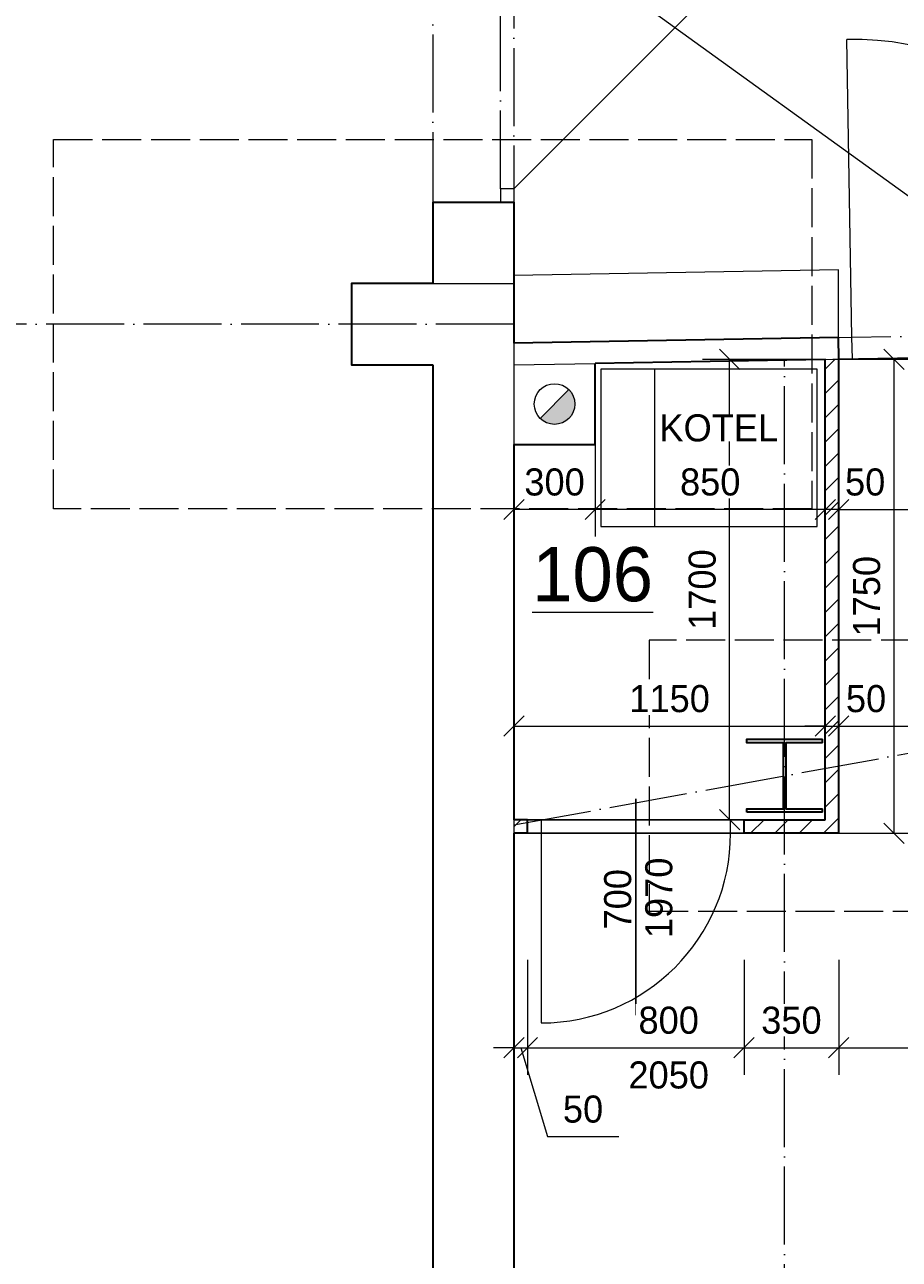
# Model space of a CAD drawing. Header units: millimetres. Extents: x -291499 to 405099, y -171163 to 417446.
# Tile 4 of 256: x -272012 to -268781, y 47467 to 52024. Entities that reach past the tile are written whole.
import ezdxf
from ezdxf.enums import TextEntityAlignment as Align

# ---------------------------------------------------------------- set-up
doc = ezdxf.new("R2010")
doc.units = ezdxf.units.MM
doc.header["$LTSCALE"] = 12
doc.header["$PDMODE"] = 35
doc.header["$PDSIZE"] = -4
for name, pattern in [('ACAD_ISO02W100', [15, 12, -3]), ('ACAD_ISO04W100', [30, 24, -3, 0, -3]), ('ACAD_ISO10W100', [18, 12, -3, 0, -3])]:
    doc.linetypes.add(name, pattern=pattern)
for name, color, linetype, lineweight in [('koty', 6, 'Continuous', 9), ('NS_tlusta', 10, 'Continuous', 15), ('NS_velmi_tlusta', 10, 'Continuous', 35), ('tenka', 6, 'Continuous', 9), ('text', 6, 'Continuous', 9), ('tlusta', 7, 'Continuous', 15), ('velmi_tlusta', 4, 'Continuous', 35)]:
    doc.layers.add(name, color=color, linetype=linetype, lineweight=lineweight)
doc.layers.add('netisk', color=30, linetype='Continuous', plot=False)
doc.layers.add('popisky', color=6, linetype='Continuous')
doc.layers.add('zarizovaci predmety', color=10, linetype='Continuous', lineweight=9, transparency=0.3)
doc.styles.add('laplan', font='txt', dxfattribs={"height": 2})
doc.styles.add('laplan bold', font='txt', dxfattribs={"height": 2})
doc.styles.add('laplan N', font='txt')
doc.dimstyles.new('laplan', dxfattribs={"dimscale": 0, "dimtxt": 2, "dimasz": 1.5, "dimexe": 2, "dimexo": 0, "dimgap": 1, "dimtad": 1, "dimdec": 0, "dimrnd": 5, "dimzin": 1, "dimtxsty": 'laplan', "dimblk": 'OBLIQUE', "dimcen": 2, "dimclrd": 256, "dimclre": 256, "dimclrt": 256, "dimadec": 0, "dimazin": 0, "dimtfac": 1, "dimtdec": 0, "dimtmove": 1, "dimatfit": 2, "dimfxl": 6.5, "dimfxlon": 1, "dimtfill": 1, "dimlwd": 13, "dimlwe": -1, "dimarcsym": 0})

# ---------------------------------------------------------------- blocks, each defined once
blk = doc.blocks.new('*U1793')
at = {"layer": 'NS_tlusta', "linetype": 'ByBlock'}
for p, q in [((-550, 80), (-550, 1180)), ((-600, 80), (-550, 80)), ((-550, 0), (-550, 80)), ((550, 80), (550, 0)), ((550, 80), (600, 80)), ((550, 0), (600, 0)), ((-600, 0), (-550, 0))]:
    blk.add_line(p, q, dxfattribs=at)
at = {"layer": 'NS_tlusta', "linetype": 'ACAD_ISO10W100'}
for p, q in [((-550, 80), (550, 80)), ((-550, 0), (550, 0))]:
    blk.add_line(p, q, dxfattribs=at)
at = {"layer": 'NS_tlusta', "linetype": 'ByBlock'}
blk.add_arc((-550, 80), 1100, 0, 90, dxfattribs=at)
at = {"layer": 'popisky'}
blk.add_line((0, -77.5), (0, 1151.4), dxfattribs=at)
at = {"layer": 'popisky', "style": 'laplan N', "flags": 8}
blk.add_attdef('SIRKA', text='', height=100, rotation=90, dxfattribs=at).set_placement((13, 527.9), align=Align.BOTTOM_CENTER)
blk.add_attdef('VYSKA', text='', height=100, rotation=90, dxfattribs=at).set_placement((34.8, 519.9), align=Align.TOP_CENTER)
blk = doc.blocks.new('_OBLIQUE')
at = {"color": 0, "linetype": 'ByBlock'}
blk.add_line((-0.5, -0.5), (0.5, 0.5), dxfattribs=at)
blk = doc.blocks.new('*D67')
at = {"layer": 'Defpoints', "color": 0, "transparency": 16777216}
for p in [(-270145.7, 53027.7), (-270205, 51369.1), (-267656.9, 50894)]:
    blk.add_point(p, dxfattribs=at)
at = {"layer": 'koty', "transparency": 16777216}
for p, q in [((-270157.3, 52702.9), (-270142.1, 53127.6)), ((-267595.5, 52611.3), (-267580.3, 53036.1))]:
    blk.add_line(p, q, dxfattribs=at)
at = {"layer": 'koty', "lineweight": 13, "transparency": 16777216}
blk.add_line((-267583.9, 52936.1), (-270145.7, 53027.7), dxfattribs=at)
at = {"layer": 'koty', "lineweight": 13, "transparency": 16777216, "xscale": 75, "yscale": 75, "zscale": 75}
for p, rotation in [((-270145.7, 53027.7), 177.9539077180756), ((-267583.9, 52936.1), 357.9539077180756)]:
    blk.add_blockref('_OBLIQUE', p, dxfattribs=dict(at, rotation=rotation))
at = {"layer": 'koty', "transparency": 16777216, "insert": (-268861.2, 53082.8), "char_height": 100, "attachment_point": 5, "rotation": 357.9539, "style": 'laplan', "bg_fill": 3, "box_fill_scale": 1.1, "bg_fill_color": 256, "bg_fill_true_color": 13158600, "bg_fill_transparency": 0}
blk.add_mtext('2565', dxfattribs=at)
blk = doc.blocks.new('ad_kotel')
at = {"layer": 'zarizovaci predmety', "ltscale": 15}
blk.add_line((0, -200), (580, -200), dxfattribs=at)
blk.add_lwpolyline([(0, 0), (0, -800), (580, -800), (580, 0)], close=True, dxfattribs=at)
blk = doc.blocks.new('*U1795')
at = {"layer": 'NS_tlusta', "linetype": 'ByBlock'}
for p, q in [((-400, 0), (-350, 0)), ((-350, 0), (-350, -50)), ((350, -50), (350, 0)), ((350, 0), (400, 0)), ((-400, -50), (-350, -50)), ((-350, -50), (-350, -750)), ((350, -50), (400, -50))]:
    blk.add_line(p, q, dxfattribs=at)
at = {"layer": 'NS_tlusta', "linetype": 'ACAD_ISO10W100'}
for p, q in [((-350, 0), (350, 0)), ((-350, -50), (350, -50))]:
    blk.add_line(p, q, dxfattribs=at)
at = {"layer": 'NS_tlusta', "linetype": 'ByBlock'}
blk.add_arc((-350, -50), 700, 270, 0, dxfattribs=at)
at = {"layer": 'popisky'}
blk.add_line((0, 77.5), (0, -721.4), dxfattribs=at)
at = {"layer": 'popisky', "style": 'laplan N', "flags": 8}
blk.add_attdef('VYSKA', text='', height=100, rotation=90, dxfattribs=at).set_placement((34.8, -288.4), align=Align.TOP_CENTER)
blk.add_attdef('SIRKA', text='', height=100, rotation=90, dxfattribs=at).set_placement((13, -295), align=Align.BOTTOM_CENTER)
blk = doc.blocks.new('*D128')
at = {"layer": 'Defpoints', "color": 0, "transparency": 16777216}
for p in [(-270205, 49066.9), (-270155, 49066.9), (-270155, 48247.9)]:
    blk.add_point(p, dxfattribs=at)
at = {"layer": 'koty', "transparency": 16777216}
for p, q in [((-270205, 48572.9), (-270205, 48147.9)), ((-270155, 48572.9), (-270155, 48147.9))]:
    blk.add_line(p, q, dxfattribs=at)
at = {"layer": 'koty', "lineweight": 13, "transparency": 16777216}
for p, q in [((-270205, 48247.9), (-270280, 48247.9)), ((-270205, 48247.9), (-270155, 48247.9)), ((-270205, 48247.9), (-270155, 48247.9)), ((-270180, 48247.9), (-270081.6, 47919.9)), ((-270155, 48247.9), (-270080, 48247.9)), ((-270081.6, 47919.9), (-269818.1, 47919.9))]:
    blk.add_line(p, q, dxfattribs=at)
at = {"layer": 'koty', "lineweight": 13, "transparency": 16777216, "xscale": 75, "yscale": 75, "zscale": 75}
blk.add_blockref('_OBLIQUE', (-270205, 48247.9), dxfattribs=at)
at = {"layer": 'koty', "lineweight": 13, "transparency": 16777216, "xscale": 75, "yscale": 75, "zscale": 75, "rotation": 180}
blk.add_blockref('_OBLIQUE', (-270155, 48247.9), dxfattribs=at)
at = {"layer": 'koty', "transparency": 16777216, "insert": (-269949.8, 48020.9), "char_height": 100, "attachment_point": 5, "style": 'laplan', "bg_fill": 3, "box_fill_scale": 1.1, "bg_fill_color": 256, "bg_fill_true_color": 13158600, "bg_fill_transparency": 0}
blk.add_mtext('50', dxfattribs=at)
blk = doc.blocks.new('*D129')
at = {"layer": 'Defpoints', "color": 0, "transparency": 16777216}
for p in [(-270155, 49067.1), (-269355, 49067.1), (-269355, 48247.9)]:
    blk.add_point(p, dxfattribs=at)
at = {"layer": 'koty', "transparency": 16777216}
for p, q in [((-270155, 48572.9), (-270155, 48147.9)), ((-269355, 48572.9), (-269355, 48147.9))]:
    blk.add_line(p, q, dxfattribs=at)
at = {"layer": 'koty', "lineweight": 13, "transparency": 16777216}
blk.add_line((-270155, 48247.9), (-269355, 48247.9), dxfattribs=at)
at = {"layer": 'koty', "lineweight": 13, "transparency": 16777216, "xscale": 75, "yscale": 75, "zscale": 75, "rotation": 180}
blk.add_blockref('_OBLIQUE', (-270155, 48247.9), dxfattribs=at)
at = {"layer": 'koty', "lineweight": 13, "transparency": 16777216, "xscale": 75, "yscale": 75, "zscale": 75}
blk.add_blockref('_OBLIQUE', (-269355, 48247.9), dxfattribs=at)
at = {"layer": 'koty', "transparency": 16777216, "char_height": 100, "attachment_point": 5, "style": 'laplan', "bg_fill": 3, "box_fill_scale": 1.1, "bg_fill_color": 256, "bg_fill_true_color": 13158600, "bg_fill_transparency": 0}
for s, insert in [('800', (-269633.4, 48349)), ('2050', (-269633.4, 48146.9))]:
    blk.add_mtext(s, dxfattribs=dict(at, insert=insert))
blk = doc.blocks.new('*D130')
at = {"layer": 'Defpoints', "color": 0, "transparency": 16777216}
for p in [(-269355, 49067.1), (-269005, 49067.1), (-269005, 48247.9)]:
    blk.add_point(p, dxfattribs=at)
at = {"layer": 'koty', "transparency": 16777216}
for p, q in [((-269355, 48572.9), (-269355, 48147.9)), ((-269005, 48572.9), (-269005, 48147.9))]:
    blk.add_line(p, q, dxfattribs=at)
at = {"layer": 'koty', "lineweight": 13, "transparency": 16777216}
blk.add_line((-269355, 48247.9), (-269005, 48247.9), dxfattribs=at)
at = {"layer": 'koty', "lineweight": 13, "transparency": 16777216, "xscale": 75, "yscale": 75, "zscale": 75, "rotation": 180}
blk.add_blockref('_OBLIQUE', (-269355, 48247.9), dxfattribs=at)
at = {"layer": 'koty', "lineweight": 13, "transparency": 16777216, "xscale": 75, "yscale": 75, "zscale": 75}
blk.add_blockref('_OBLIQUE', (-269005, 48247.9), dxfattribs=at)
at = {"layer": 'koty', "transparency": 16777216, "insert": (-269180, 48348.9), "char_height": 100, "attachment_point": 5, "style": 'laplan', "bg_fill": 3, "box_fill_scale": 1.1, "bg_fill_color": 256, "bg_fill_true_color": 13158600, "bg_fill_transparency": 0}
blk.add_mtext('350', dxfattribs=at)
blk = doc.blocks.new('*D131')
at = {"layer": 'Defpoints', "color": 0, "transparency": 16777216}
for p in [(-269005, 49039.6), (-267705, 48729.1), (-267705, 48247.9)]:
    blk.add_point(p, dxfattribs=at)
at = {"layer": 'koty', "transparency": 16777216}
for p, q in [((-269005, 48572.9), (-269005, 48147.9)), ((-267705, 48572.9), (-267705, 48147.9))]:
    blk.add_line(p, q, dxfattribs=at)
at = {"layer": 'koty', "lineweight": 13, "transparency": 16777216}
blk.add_line((-269005, 48247.9), (-267705, 48247.9), dxfattribs=at)
at = {"layer": 'koty', "lineweight": 13, "transparency": 16777216, "xscale": 75, "yscale": 75, "zscale": 75, "rotation": 180}
blk.add_blockref('_OBLIQUE', (-269005, 48247.9), dxfattribs=at)
at = {"layer": 'koty', "lineweight": 13, "transparency": 16777216, "xscale": 75, "yscale": 75, "zscale": 75}
blk.add_blockref('_OBLIQUE', (-267705, 48247.9), dxfattribs=at)
at = {"layer": 'koty', "transparency": 16777216, "insert": (-268355, 48348.9), "char_height": 100, "attachment_point": 5, "style": 'laplan', "bg_fill": 3, "box_fill_scale": 1.1, "bg_fill_color": 256, "bg_fill_true_color": 13158600, "bg_fill_transparency": 0}
blk.add_mtext('1300', dxfattribs=at)
blk = doc.blocks.new('*D146')
at = {"layer": 'Defpoints', "color": 0, "transparency": 16777216}
for p in [(-269027.3, 50789.6), (-268800.7, 50789.6), (-269107.8, 49039.6)]:
    blk.add_point(p, dxfattribs=at)
at = {"layer": 'koty', "transparency": 16777216}
for p, q in [((-269027.3, 50789.6), (-268700.7, 50789.6)), ((-269107.8, 49039.6), (-268700.7, 49039.6))]:
    blk.add_line(p, q, dxfattribs=at)
at = {"layer": 'koty', "lineweight": 13, "transparency": 16777216}
blk.add_line((-268800.7, 49039.6), (-268800.7, 50789.6), dxfattribs=at)
at = {"layer": 'koty', "lineweight": 13, "transparency": 16777216, "xscale": 75, "yscale": 75, "zscale": 75}
for p, rotation in [((-268800.7, 50789.6), 90), ((-268800.7, 49039.6), 270)]:
    blk.add_blockref('_OBLIQUE', p, dxfattribs=dict(at, rotation=rotation))
at = {"layer": 'koty', "transparency": 16777216, "insert": (-268901.7, 49914.6), "char_height": 100, "attachment_point": 5, "rotation": 90, "style": 'laplan', "bg_fill": 3, "box_fill_scale": 1.1, "bg_fill_color": 256, "bg_fill_true_color": 13158600, "bg_fill_transparency": 0}
blk.add_mtext('1750', dxfattribs=at)
blk = doc.blocks.new('*D155')
at = {"layer": 'Defpoints', "color": 0, "transparency": 16777216}
for p in [(-267805.1, 50593.9), (-269005, 50573.4), (-267805.1, 50234.8)]:
    blk.add_point(p, dxfattribs=at)
at = {"layer": 'koty', "transparency": 16777216}
for p, q in [((-269005, 50559.8), (-269005, 50134.8)), ((-267805.1, 50559.8), (-267805.1, 50134.8))]:
    blk.add_line(p, q, dxfattribs=at)
at = {"layer": 'koty', "lineweight": 13, "transparency": 16777216}
blk.add_line((-269005, 50234.8), (-267805.1, 50234.8), dxfattribs=at)
at = {"layer": 'koty', "lineweight": 13, "transparency": 16777216, "xscale": 75, "yscale": 75, "zscale": 75, "rotation": 180}
blk.add_blockref('_OBLIQUE', (-269005, 50234.8), dxfattribs=at)
at = {"layer": 'koty', "lineweight": 13, "transparency": 16777216, "xscale": 75, "yscale": 75, "zscale": 75}
blk.add_blockref('_OBLIQUE', (-267805.1, 50234.8), dxfattribs=at)
at = {"layer": 'koty', "transparency": 16777216, "char_height": 100, "attachment_point": 5, "style": 'laplan', "bg_fill": 3, "box_fill_scale": 1.1, "bg_fill_color": 256, "bg_fill_true_color": 13158600, "bg_fill_transparency": 0}
for s, insert in [('1200', (-268357.4, 50335.8)), ('2050', (-268357.4, 50133.8))]:
    blk.add_mtext(s, dxfattribs=dict(at, insert=insert))
blk = doc.blocks.new('*D160')
at = {"layer": 'Defpoints', "color": 0, "transparency": 16777216}
for p in [(-269055, 50788.8), (-269005, 50573.4), (-269055, 50234.8)]:
    blk.add_point(p, dxfattribs=at)
at = {"layer": 'koty', "transparency": 16777216}
for p, q in [((-269055, 50559.8), (-269055, 50134.8)), ((-269005, 50559.8), (-269005, 50134.8))]:
    blk.add_line(p, q, dxfattribs=at)
at = {"layer": 'koty', "lineweight": 13, "transparency": 16777216}
for p, q in [((-269055, 50234.8), (-269130, 50234.8)), ((-269005, 50234.8), (-269055, 50234.8)), ((-269005, 50234.8), (-268930, 50234.8))]:
    blk.add_line(p, q, dxfattribs=at)
at = {"layer": 'koty', "lineweight": 13, "transparency": 16777216, "xscale": 75, "yscale": 75, "zscale": 75}
blk.add_blockref('_OBLIQUE', (-269055, 50234.8), dxfattribs=at)
at = {"layer": 'koty', "lineweight": 13, "transparency": 16777216, "xscale": 75, "yscale": 75, "zscale": 75, "rotation": 180}
blk.add_blockref('_OBLIQUE', (-269005, 50234.8), dxfattribs=at)
at = {"layer": 'koty', "transparency": 16777216, "insert": (-268907.7, 50335.8), "char_height": 100, "attachment_point": 5, "style": 'laplan', "bg_fill": 3, "box_fill_scale": 1.1, "bg_fill_color": 256, "bg_fill_true_color": 13158600, "bg_fill_transparency": 0}
blk.add_mtext('50', dxfattribs=at)
blk = doc.blocks.new('*D161')
at = {"layer": 'Defpoints', "color": 0, "transparency": 16777216}
for p in [(-269055, 50788.8), (-269905, 50474.2), (-269905, 50234.8)]:
    blk.add_point(p, dxfattribs=at)
at = {"layer": 'koty', "transparency": 16777216}
for p, q in [((-269055, 50559.8), (-269055, 50134.8)), ((-269905, 50474.2), (-269905, 50134.8))]:
    blk.add_line(p, q, dxfattribs=at)
at = {"layer": 'koty', "lineweight": 13, "transparency": 16777216}
blk.add_line((-269055, 50234.8), (-269905, 50234.8), dxfattribs=at)
at = {"layer": 'koty', "lineweight": 13, "transparency": 16777216, "xscale": 75, "yscale": 75, "zscale": 75, "rotation": 180}
blk.add_blockref('_OBLIQUE', (-269905, 50234.8), dxfattribs=at)
at = {"layer": 'koty', "lineweight": 13, "transparency": 16777216, "xscale": 75, "yscale": 75, "zscale": 75}
blk.add_blockref('_OBLIQUE', (-269055, 50234.8), dxfattribs=at)
at = {"layer": 'koty', "transparency": 16777216, "insert": (-269480, 50335.9), "char_height": 100, "attachment_point": 5, "style": 'laplan', "bg_fill": 3, "box_fill_scale": 1.1, "bg_fill_color": 256, "bg_fill_true_color": 13158600, "bg_fill_transparency": 0}
blk.add_mtext('850', dxfattribs=at)
blk = doc.blocks.new('*D162')
at = {"layer": 'Defpoints', "color": 0, "transparency": 16777216}
for p in [(-270205, 50474.2), (-269905, 50474.2), (-270205, 50234.8)]:
    blk.add_point(p, dxfattribs=at)
at = {"layer": 'koty', "transparency": 16777216}
for p, q in [((-270205, 50474.2), (-270205, 50134.8)), ((-269905, 50474.2), (-269905, 50134.8))]:
    blk.add_line(p, q, dxfattribs=at)
at = {"layer": 'koty', "lineweight": 13, "transparency": 16777216}
blk.add_line((-269905, 50234.8), (-270205, 50234.8), dxfattribs=at)
at = {"layer": 'koty', "lineweight": 13, "transparency": 16777216, "xscale": 75, "yscale": 75, "zscale": 75, "rotation": 180}
blk.add_blockref('_OBLIQUE', (-270205, 50234.8), dxfattribs=at)
at = {"layer": 'koty', "lineweight": 13, "transparency": 16777216, "xscale": 75, "yscale": 75, "zscale": 75}
blk.add_blockref('_OBLIQUE', (-269905, 50234.8), dxfattribs=at)
at = {"layer": 'koty', "transparency": 16777216, "insert": (-270055, 50335.8), "char_height": 100, "attachment_point": 5, "style": 'laplan', "bg_fill": 3, "box_fill_scale": 1.1, "bg_fill_color": 256, "bg_fill_true_color": 13158600, "bg_fill_transparency": 0}
blk.add_mtext('300', dxfattribs=at)
blk = doc.blocks.new('*D163')
at = {"layer": 'Defpoints', "color": 0, "transparency": 16777216}
for p in [(-269055, 49435.1), (-270205, 48977.9), (-269055, 48977.9)]:
    blk.add_point(p, dxfattribs=at)
at = {"layer": 'koty', "transparency": 16777216}
for p, q in [((-270205, 49110.1), (-270205, 49535.1)), ((-269055, 49110.1), (-269055, 49535.1))]:
    blk.add_line(p, q, dxfattribs=at)
at = {"layer": 'koty', "lineweight": 13, "transparency": 16777216}
blk.add_line((-270205, 49435.1), (-269055, 49435.1), dxfattribs=at)
at = {"layer": 'koty', "lineweight": 13, "transparency": 16777216, "xscale": 75, "yscale": 75, "zscale": 75, "rotation": 180}
blk.add_blockref('_OBLIQUE', (-270205, 49435.1), dxfattribs=at)
at = {"layer": 'koty', "lineweight": 13, "transparency": 16777216, "xscale": 75, "yscale": 75, "zscale": 75}
blk.add_blockref('_OBLIQUE', (-269055, 49435.1), dxfattribs=at)
at = {"layer": 'koty', "transparency": 16777216, "insert": (-269630, 49536.1), "char_height": 100, "attachment_point": 5, "style": 'laplan', "bg_fill": 3, "box_fill_scale": 1.1, "bg_fill_color": 256, "bg_fill_true_color": 13158600, "bg_fill_transparency": 0}
blk.add_mtext('1150', dxfattribs=at)
blk = doc.blocks.new('*D164')
at = {"layer": 'Defpoints', "color": 0, "transparency": 16777216}
for p in [(-269408.2, 50788.8), (-269055, 50788.8), (-269055, 49089.6)]:
    blk.add_point(p, dxfattribs=at)
at = {"layer": 'koty', "transparency": 16777216}
for p, q in [((-269083.2, 50788.8), (-269508.2, 50788.8)), ((-269083.2, 49089.6), (-269508.2, 49089.6))]:
    blk.add_line(p, q, dxfattribs=at)
at = {"layer": 'koty', "lineweight": 13, "transparency": 16777216}
blk.add_line((-269408.2, 49089.6), (-269408.2, 50788.8), dxfattribs=at)
at = {"layer": 'koty', "lineweight": 13, "transparency": 16777216, "xscale": 75, "yscale": 75, "zscale": 75}
for p, rotation in [((-269408.2, 50788.8), 90), ((-269408.2, 49089.6), 270)]:
    blk.add_blockref('_OBLIQUE', p, dxfattribs=dict(at, rotation=rotation))
at = {"layer": 'koty', "transparency": 16777216, "insert": (-269509.2, 49939.2), "char_height": 100, "attachment_point": 5, "rotation": 90, "style": 'laplan', "bg_fill": 3, "box_fill_scale": 1.1, "bg_fill_color": 256, "bg_fill_true_color": 13158600, "bg_fill_transparency": 0}
blk.add_mtext('1700', dxfattribs=at)
blk = doc.blocks.new('*D256')
at = {"layer": 'Defpoints', "color": 0, "transparency": 16777216}
for p in [(-269005, 49435.1), (-269005, 49039.6), (-269055, 48977.9)]:
    blk.add_point(p, dxfattribs=at)
at = {"layer": 'koty', "transparency": 16777216}
for p, q in [((-269055, 49110.1), (-269055, 49535.1)), ((-269005, 49110.1), (-269005, 49535.1))]:
    blk.add_line(p, q, dxfattribs=at)
at = {"layer": 'koty', "lineweight": 13, "transparency": 16777216}
for p, q in [((-269055, 49435.1), (-269130, 49435.1)), ((-269055, 49435.1), (-269005, 49435.1)), ((-269005, 49435.1), (-268930, 49435.1))]:
    blk.add_line(p, q, dxfattribs=at)
at = {"layer": 'koty', "lineweight": 13, "transparency": 16777216, "xscale": 75, "yscale": 75, "zscale": 75}
blk.add_blockref('_OBLIQUE', (-269055, 49435.1), dxfattribs=at)
at = {"layer": 'koty', "lineweight": 13, "transparency": 16777216, "xscale": 75, "yscale": 75, "zscale": 75, "rotation": 180}
blk.add_blockref('_OBLIQUE', (-269005, 49435.1), dxfattribs=at)
at = {"layer": 'koty', "transparency": 16777216, "insert": (-268904.3, 49536.1), "char_height": 100, "attachment_point": 5, "style": 'laplan', "bg_fill": 3, "box_fill_scale": 1.1, "bg_fill_color": 256, "bg_fill_true_color": 13158600, "bg_fill_transparency": 0}
blk.add_mtext('50', dxfattribs=at)
blk = doc.blocks.new('*D257')
at = {"layer": 'Defpoints', "color": 0, "transparency": 16777216}
for p in [(-267705, 49435.1), (-269005, 49039.6), (-267705, 48729.1)]:
    blk.add_point(p, dxfattribs=at)
at = {"layer": 'koty', "transparency": 16777216}
for p, q in [((-269005, 49110.1), (-269005, 49535.1)), ((-267705, 49110.1), (-267705, 49535.1))]:
    blk.add_line(p, q, dxfattribs=at)
at = {"layer": 'koty', "lineweight": 13, "transparency": 16777216}
blk.add_line((-269005, 49435.1), (-267705, 49435.1), dxfattribs=at)
at = {"layer": 'koty', "lineweight": 13, "transparency": 16777216, "xscale": 75, "yscale": 75, "zscale": 75, "rotation": 180}
blk.add_blockref('_OBLIQUE', (-269005, 49435.1), dxfattribs=at)
at = {"layer": 'koty', "lineweight": 13, "transparency": 16777216, "xscale": 75, "yscale": 75, "zscale": 75}
blk.add_blockref('_OBLIQUE', (-267705, 49435.1), dxfattribs=at)
at = {"layer": 'koty', "transparency": 16777216, "insert": (-268198.3, 49536.1), "char_height": 100, "attachment_point": 5, "style": 'laplan', "bg_fill": 3, "box_fill_scale": 1.1, "bg_fill_color": 256, "bg_fill_true_color": 13158600, "bg_fill_transparency": 0}
blk.add_mtext('1300', dxfattribs=at)

msp = doc.modelspace()

# ---------------------------------------------------------------- hatches: boundary and pattern name
at = {"layer": 'netisk', "transparency": 33554610}
h = msp.add_hatch(dxfattribs=at)
h.set_pattern_fill('ANSI31', color=1, scale=20)
h.set_pattern_definition([(45, (-143959.65, 10701.145), (-44.90128, 44.90128), [])])
h.paths.add_polyline_path([(-270155, 49079.4), (-270205, 49070.3), (-270205, 49039.6), (-270155, 49039.6)])
h.paths.add_polyline_path([(-270155, 49089.6), (-270205, 49089.6), (-270205, 49070.3), (-270155, 49079.4)])
h.paths.add_polyline_path([(-269205, 49089.6), (-269355, 49089.6), (-269355, 49039.6), (-269205, 49039.6)])
h.paths.add_polyline_path([(-269005, 49288.5), (-269055, 49279.4), (-269055, 49089.6), (-269205, 49089.6), (-269205, 49039.6), (-269005, 49039.6)])
h.paths.add_polyline_path([(-269005, 49752.1), (-269055, 49752.1), (-269055, 49279.4), (-269005, 49288.5)])
h.paths.add_polyline_path([(-269005, 50789.6), (-269055, 50788.8), (-269055, 49752.1), (-269005, 49752.1)])
at = {"layer": 'netisk'}
h = msp.add_hatch(color=1, dxfattribs=at)
h.dxf.hatch_style = 1
h.paths.add_polyline_path([(-269980, 50624.2, 0.198912), (-270001.9, 50677.3), (-270108, 50571.2, 0.668179)])

# ---------------------------------------------------------------- linework, layer by layer
for points in [[(-270205, 49039.6), (-269005, 49039.6), (-269005, 50789.6), (-267705, 50811.8), (-267705, 44529.1), (-266005, 44529.1), (-266005, 40117.1), (-269065, 40117.1), (-269065, 40387.1), (-269345, 40387.1), (-269345, 40117.1), (-270205, 40117.1)], [(-270205, 49089.6), (-269055, 49089.6), (-269055, 50788.8), (-269905, 50774.2), (-269905, 50474.2), (-270205, 50474.2)]]:
    msp.add_lwpolyline(points, close=True, dxfattribs=at)
at = {"layer": 'NS_tlusta'}
for p, q in [((-270205, 50769.1), (-269905, 50774.2)), ((-270205, 50769.1), (-270205, 50474.2)), ((-269055, 50788.8), (-269005, 50789.6)), ((-270108, 50571.2), (-270001.9, 50677.3)), ((-270205, 49089.6), (-270205, 49039.6))]:
    msp.add_line(p, q, dxfattribs=at)
at = {"layer": 'NS_tlusta', "linetype": 'ACAD_ISO02W100'}
msp.add_lwpolyline([(-269705, 48752.1), (-268705, 48752.1), (-268705, 49752.1), (-269705, 49752.1)], close=True, dxfattribs=at)
at = {"layer": 'NS_tlusta'}
msp.add_circle((-270055, 50624.2), 75, dxfattribs=at)
at = {"layer": 'NS_velmi_tlusta'}
for p, q in [((-269005, 50789.6), (-269006.3, 50869.6)), ((-269355, 49089.6), (-269055, 49089.6))]:
    msp.add_line(p, q, dxfattribs=at)
at = {"layer": 'NS_velmi_tlusta', "color": 1}
for p, q in [((-269055, 49089.6), (-269055, 50788.8)), ((-269065, 49374.1), (-269065, 49387.1)), ((-270155, 49089.6), (-270205, 49089.6)), ((-270155, 49039.6), (-270155, 49089.6)), ((-269355, 49039.6), (-269355, 49089.6)), ((-269065, 49117.1), (-269345, 49117.1)), ((-270155, 49039.6), (-270205, 49039.6)), ((-269005, 49039.6), (-269355, 49039.6))]:
    msp.add_line(p, q, dxfattribs=at)
for points in [[(-270205, 50474.2), (-269905, 50474.2), (-269905, 50774.2)], [(-269345, 49117.1), (-269345, 49130.1), (-269209, 49130.1), (-269209, 49374.1), (-269345, 49374.1), (-269345, 49387.1), (-269065, 49387.1)], [(-269065, 49374.1), (-269201, 49374.1), (-269201, 49130.1), (-269065, 49130.1)]]:
    msp.add_lwpolyline(points, dxfattribs=at)
at = {"layer": 'tlusta', "linetype": 'ACAD_ISO04W100'}
for p, q in [((-270505, 54869.1), (-270505, 51369.1)), ((-270255, 51419.1), (-270255, 54819.1)), ((-270205, 54819.1), (-270205, 51419.1)), ((-270205, 50919.1), (-276509.2, 50919.1)), ((-269205, 38158.7), (-269205, 50786.2))]:
    msp.add_line(p, q, dxfattribs=at)
at = {"layer": 'tlusta'}
for p, q in [((-270205, 51419.1), (-269002.9, 52621.2)), ((-270255, 51419.1), (-270255, 51369.1)), ((-270205, 51419.1), (-270255, 51419.1)), ((-270205, 51419.1), (-270205, 51369.1)), ((-269006.3, 51119.7), (-270205, 51099.2)), ((-270505, 51069.1), (-270205, 51069.1)), ((-270205, 50849.1), (-270205, 50769.1))]:
    msp.add_line(p, q, dxfattribs=at)
at = {"layer": 'tlusta', "linetype": 'ACAD_ISO02W100'}
msp.add_lwpolyline([(-269104.3, 50237.9), (-271905.6, 50237.9), (-271905.6, 51600.4), (-269104.3, 51600.4)], close=True, dxfattribs=at)
at = {"layer": 'velmi_tlusta'}
for p, q in [((-270505, 51369.1), (-270505, 51069.1)), ((-270505, 51369.1), (-270205, 51369.1)), ((-270205, 51369.1), (-270205, 50849.1)), ((-269006.3, 50869.6), (-270205, 50849.1)), ((-270505, 50769.1), (-270505, 45069.1)), ((-269055, 50788.8), (-269905, 50774.2)), ((-270205, 50474.2), (-270205, 49089.6)), ((-270205, 49039.6), (-270205, 40117.1))]:
    msp.add_line(p, q, dxfattribs=at)
msp.add_lwpolyline([(-270505, 51069.1), (-270805, 51069.1), (-270805, 50769.1), (-270505, 50769.1)], dxfattribs=at)

# ---------------------------------------------------------------- block references
at = {"layer": 'tenka', "rotation": 0.9789874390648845}
msp.add_blockref('*U1793', (-268405, 50799.9), dxfattribs=at).add_auto_attribs({'VYSKA': '1970', 'SIRKA': '1100'})
at = {"layer": 'tenka'}
ref = msp.add_blockref('*U1795', (-269755, 49089.6), dxfattribs=at)
ref.add_attrib('VYSKA', '1970', dxfattribs={"layer": 'popisky', "height": 100, "rotation": 90, "style": 'laplan N', "flags": 8}).set_placement((-269720.1, 48801.2), align=Align.TOP_CENTER)
ref.add_attrib('SIRKA', '700', dxfattribs={"layer": 'popisky', "height": 100, "rotation": 90, "style": 'laplan N', "flags": 8}).set_placement((-269742, 48796.1), align=Align.BOTTOM_CENTER)
at = {"layer": 'zarizovaci predmety', "rotation": 89.99999999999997}
msp.add_blockref('ad_kotel', (-269884.6, 50172.4), dxfattribs=at)

# ---------------------------------------------------------------- texts
at = {"layer": 'text', "char_height": 150, "attachment_point": 1, "rotation": 90, "style": 'laplan N'}
for insert in [(-271548.4, 50599.1), (-271494.5, 33373.3)]:
    msp.add_mtext_dynamic_manual_height_columns('\\pi1880.72915;SKLADOVACÍ HALA\\P\\pi2434.22915;(MLÝN)', width=5545.815, gutter_width=500, heights=[0], dxfattribs=dict(at, insert=insert))

# ---------------------------------------------------------------- next in the draw order: texts
at = {"layer": 'koty', "insert": (-270137.5, 50095.9), "char_height": 200, "width": 497.105, "attachment_point": 1, "style": 'laplan bold', "bg_fill": 3, "box_fill_scale": 1, "bg_fill_color": 256, "bg_fill_transparency": 0}
msp.add_mtext('{\\L106}', dxfattribs=at)

# ---------------------------------------------------------------- next in the draw order: dimensions: what is measured, and where the dimension line sits
at = {"layer": 'koty'}
dim = msp.add_linear_dim(base=(-270145.7, 53027.7), p1=(-267656.9, 50894), p2=(-270205, 51369.1), angle=357.9539, dimstyle='laplan', dxfattribs=at)
dim.commit()
dim.dimension.update_dxf_attribs({"geometry": '*D67', "text_midpoint": (-268861.2, 53082.8)})

# ---------------------------------------------------------------- next in the draw order: linework, layer by layer
at = {"layer": 'NS_tlusta'}
msp.add_line((-269006.3, 50869.6), (-269006.3, 51119.7), dxfattribs=at)
at = {"layer": 'tlusta', "linetype": 'ACAD_ISO04W100'}
msp.add_line((-270205, 49070.3), (-263705, 50252.1), dxfattribs=at)

# ---------------------------------------------------------------- next in the draw order: dimensions: what is measured, and where the dimension line sits
at = {"layer": 'koty'}
dim = msp.add_linear_dim(base=(-270205, 50234.8), p1=(-269905, 50474.2), p2=(-270205, 50474.2), dimstyle='laplan', dxfattribs=at)
dim.commit()
dim.dimension.update_dxf_attribs({"geometry": '*D162', "text_midpoint": (-270055, 50234.8), "dimtype": 160})
dim = msp.add_linear_dim(base=(-270155, 48247.9), p1=(-270205, 49066.9), p2=(-270155, 49066.9), dimstyle='laplan', dxfattribs=at)
dim.commit()
dim.dimension.update_dxf_attribs({"geometry": '*D128', "text_midpoint": (-270031.6, 48020.9)})

# ---------------------------------------------------------------- next in the draw order: dimensions: what is measured, and where the dimension line sits
dim = msp.add_linear_dim(base=(-269355, 48247.9), p1=(-270155, 49067.1), p2=(-269355, 49067.1), text='<>\\X2050', dimstyle='laplan', dxfattribs=at)
dim.commit()
dim.dimension.update_dxf_attribs({"geometry": '*D129', "text_midpoint": (-269633.4, 48247.9), "dimtype": 160})

# ---------------------------------------------------------------- next in the draw order: dimensions: what is measured, and where the dimension line sits
dim = msp.add_linear_dim(base=(-269005, 48247.9), p1=(-269355, 49067.1), p2=(-269005, 49067.1), dimstyle='laplan', dxfattribs=at)
dim.commit()
dim.dimension.update_dxf_attribs({"geometry": '*D130', "text_midpoint": (-269180, 48348.9)})

# ---------------------------------------------------------------- next in the draw order: dimensions: what is measured, and where the dimension line sits
dim = msp.add_linear_dim(base=(-267705, 48247.9), p1=(-269005, 49039.6), p2=(-267705, 48729.1), dimstyle='laplan', dxfattribs=at)
dim.commit()
dim.dimension.update_dxf_attribs({"geometry": '*D131', "text_midpoint": (-268355, 48348.9)})

# ---------------------------------------------------------------- next in the draw order: dimensions: what is measured, and where the dimension line sits
dim = msp.add_linear_dim(base=(-268800.7, 50789.6), p1=(-269107.8, 49039.6), p2=(-269027.3, 50789.6), angle=90, dimstyle='laplan', dxfattribs=at)
dim.commit()
dim.dimension.update_dxf_attribs({"geometry": '*D146', "text_midpoint": (-268901.7, 49914.6)})

# ---------------------------------------------------------------- next in the draw order: linework, layer by layer
at = {"layer": 'NS_velmi_tlusta', "color": 1}
msp.add_line((-269005, 49039.6), (-269005, 50789.6), dxfattribs=at)
at = {"layer": 'NS_velmi_tlusta'}
msp.add_line((-269065, 49117.1), (-269065, 49130.1), dxfattribs=at)

# ---------------------------------------------------------------- next in the draw order: dimensions: what is measured, and where the dimension line sits
at = {"layer": 'koty'}
dim = msp.add_linear_dim(base=(-267805.1, 50234.8), p1=(-269005, 50573.4), p2=(-267805.1, 50593.9), text='<>\\X2050', dimstyle='laplan', dxfattribs=at)
dim.commit()
dim.dimension.update_dxf_attribs({"geometry": '*D155', "text_midpoint": (-268357.4, 50234.8), "dimtype": 160})
dim = msp.add_linear_dim(base=(-269055, 49435.1), p1=(-270205, 48977.9), p2=(-269055, 48977.9), dimstyle='laplan', dxfattribs=at)
dim.commit()
dim.dimension.update_dxf_attribs({"geometry": '*D163', "text_midpoint": (-269630, 49536.1)})

# ---------------------------------------------------------------- next in the draw order: dimensions: what is measured, and where the dimension line sits
dim = msp.add_linear_dim(base=(-269055, 50234.8), p1=(-269005, 50573.4), p2=(-269055, 50788.8), dimstyle='laplan', dxfattribs=at)
dim.commit()
dim.dimension.update_dxf_attribs({"geometry": '*D160', "text_midpoint": (-268907.7, 50234.8), "dimtype": 160})

# ---------------------------------------------------------------- next in the draw order: dimensions: what is measured, and where the dimension line sits
dim = msp.add_linear_dim(base=(-269408.2, 50788.8), p1=(-269055, 49089.6), p2=(-269055, 50788.8), angle=90, dimstyle='laplan', dxfattribs=at)
dim.commit()
dim.dimension.update_dxf_attribs({"geometry": '*D164', "text_midpoint": (-269509.2, 49939.2)})

# ---------------------------------------------------------------- next in the draw order: dimensions: what is measured, and where the dimension line sits
dim = msp.add_linear_dim(base=(-269905, 50234.8), p1=(-269055, 50788.8), p2=(-269905, 50474.2), dimstyle='laplan', dxfattribs=at)
dim.commit()
dim.dimension.update_dxf_attribs({"geometry": '*D161', "text_midpoint": (-269480, 50335.9)})
dim = msp.add_linear_dim(base=(-269005, 49435.1), p1=(-269055, 48977.9), p2=(-269005, 49039.6), dimstyle='laplan', dxfattribs=at)
dim.commit()
dim.dimension.update_dxf_attribs({"geometry": '*D256', "text_midpoint": (-268904.3, 49435.1), "dimtype": 160})

# ---------------------------------------------------------------- next in the draw order: texts
at = {"layer": 'text', "insert": (-269448.4, 50535.5), "char_height": 100, "attachment_point": 5, "style": 'laplan N', "bg_fill": 3, "box_fill_scale": 1, "bg_fill_color": 256, "bg_fill_transparency": 0}
msp.add_mtext_dynamic_manual_height_columns('KOTEL', width=441.343, gutter_width=1000, heights=[0], dxfattribs=at)

# ---------------------------------------------------------------- next in the draw order: dimensions: what is measured, and where the dimension line sits
at = {"layer": 'koty'}
dim = msp.add_linear_dim(base=(-267705, 49435.1), p1=(-269005, 49039.6), p2=(-267705, 48729.1), dimstyle='laplan', dxfattribs=at)
dim.commit()
dim.dimension.update_dxf_attribs({"geometry": '*D257', "text_midpoint": (-268198.3, 49435.1), "dimtype": 160})

# ---------------------------------------------------------------- next in the draw order: linework, layer by layer
msp.add_line((-291498.9, 67826.3), (-222567.4, 18035.6), dxfattribs=at)

doc.saveas('drawing.dxf')
